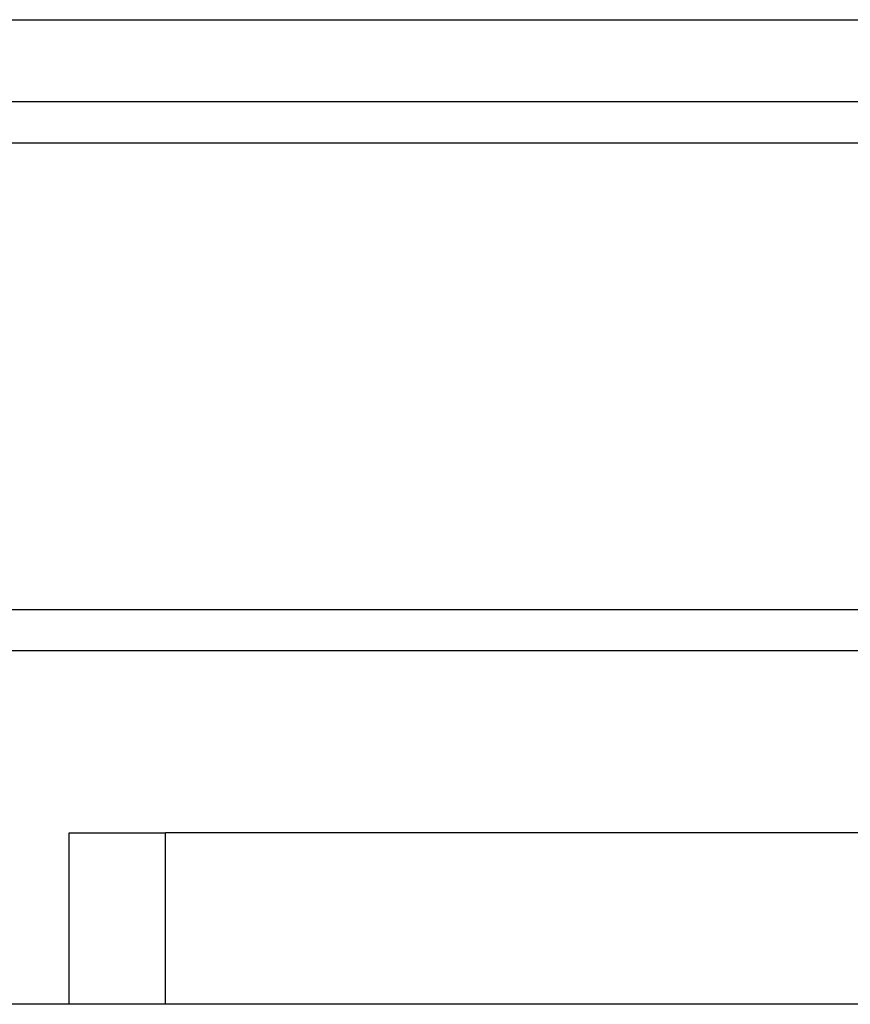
# Model space of a CAD drawing. Extents: x -1809 to 6113, y -4129 to 1471.
# Tile 106 of 197: x 3168.24 to 3174.29, y -2799.72 to -2792.54. Entities that reach past the tile are written whole.
import ezdxf

# ---------------------------------------------------------------- set-up
doc = ezdxf.new("R2010")
doc.units = 0
doc.linetypes.add('DASHED', pattern=[15, 7, -8])
doc.layers.get('0').update_dxf_attribs({"linetype": 'CONTINUOUS'})
doc.layers.add('1', color=7, linetype='CONTINUOUS')

# ---------------------------------------------------------------- blocks, each defined once
blk = doc.blocks.new('Z-STACK', base_point=(-660.9662, -2918.3564))
at = {"color": 4, "linetype": 'CONTINUOUS'}
for p, q in [((3100.7451, -2792.5429), (3179.5851, -2792.5429)), ((3174.9037, -2793.1429), (3159.7421, -2793.1429)), ((3174.7305, -2793.4429), (3159.696, -2793.4429)), ((3159.696, -2796.8429), (3174.4205, -2796.8429)), ((3160.1313, -2797.1429), (3174.7887, -2797.1429))]:
    blk.add_line(p, q, dxfattribs=at)
at = {"color": 7, "linetype": 'CONTINUOUS'}
for p, q in [((3168.5989, -2798.4729), (3168.8303, -2798.4729)), ((3168.5989, -2799.7229), (3168.5989, -2798.4729)), ((3168.8303, -2798.4729), (3169.2489, -2798.4729)), ((3169.2489, -2798.4729), (3169.3005, -2798.4729)), ((3170.4039, -2798.4729), (3169.3005, -2798.4729)), ((3170.4778, -2798.4729), (3170.4039, -2798.4729)), ((3170.9507, -2798.4729), (3170.4778, -2798.4729)), ((3170.9787, -2798.4729), (3170.9507, -2798.4729)), ((3170.9938, -2798.4729), (3170.9787, -2798.4729)), ((3171.009, -2798.4729), (3170.9938, -2798.4729)), ((3171.126, -2798.4729), (3171.009, -2798.4729)), ((3172.0718, -2798.4729), (3171.126, -2798.4729)), ((3172.1888, -2798.4729), (3172.0718, -2798.4729)), ((3172.204, -2798.4729), (3172.1888, -2798.4729)), ((3172.2191, -2798.4729), (3172.204, -2798.4729)), ((3172.247, -2798.4729), (3172.2191, -2798.4729)), ((3172.7199, -2798.4729), (3172.247, -2798.4729)), ((3172.7939, -2798.4729), (3172.7199, -2798.4729)), ((3173.9489, -2798.4729), (3172.7939, -2798.4729)), ((3174.5292, -2798.4729), (3173.9489, -2798.4729)), ((3168.5989, -2799.7229), (3164.9036, -2799.7229)), ((3168.8303, -2799.7229), (3168.5989, -2799.7229)), ((3169.3005, -2799.7229), (3168.8303, -2799.7229)), ((3173.4937, -2799.7229), (3169.3005, -2799.7229)), ((3173.9508, -2799.7229), (3173.4937, -2799.7229)), ((3175.9712, -2799.7229), (3173.9508, -2799.7229))]:
    blk.add_line(p, q, dxfattribs=at)
at = {"color": 7, "linetype": 'DASHED'}
for p, q in [((3169.2489, -2798.4729), (3169.3005, -2798.4729)), ((3170.4039, -2798.4729), (3169.3005, -2798.4729)), ((3170.4778, -2798.4729), (3170.4039, -2798.4729)), ((3170.9507, -2798.4729), (3170.4778, -2798.4729)), ((3170.9787, -2798.4729), (3170.9507, -2798.4729)), ((3170.9938, -2798.4729), (3170.9787, -2798.4729)), ((3171.009, -2798.4729), (3170.9938, -2798.4729)), ((3171.126, -2798.4729), (3171.009, -2798.4729)), ((3172.0718, -2798.4729), (3171.126, -2798.4729)), ((3172.1888, -2798.4729), (3172.0718, -2798.4729)), ((3172.204, -2798.4729), (3172.1888, -2798.4729)), ((3172.2191, -2798.4729), (3172.204, -2798.4729)), ((3172.247, -2798.4729), (3172.2191, -2798.4729)), ((3172.7199, -2798.4729), (3172.247, -2798.4729)), ((3172.7939, -2798.4729), (3172.7199, -2798.4729)), ((3173.9489, -2798.4729), (3172.7939, -2798.4729)), ((3168.8303, -2799.7229), (3168.5989, -2799.7229)), ((3169.3005, -2799.7229), (3168.8303, -2799.7229)), ((3173.4937, -2799.7229), (3169.3005, -2799.7229)), ((3173.9508, -2799.7229), (3173.4937, -2799.7229))]:
    blk.add_line(p, q, dxfattribs=at)
at = {"color": 1, "linetype": 'CONTINUOUS'}
blk.add_line((3169.3005, -2799.7229), (3169.3005, -2798.4729), dxfattribs=at)

msp = doc.modelspace()

# ---------------------------------------------------------------- block references
at = {"layer": '1'}
msp.add_blockref('Z-STACK', (-660.9662, -2918.3564), dxfattribs=at)

doc.saveas('drawing.dxf')
